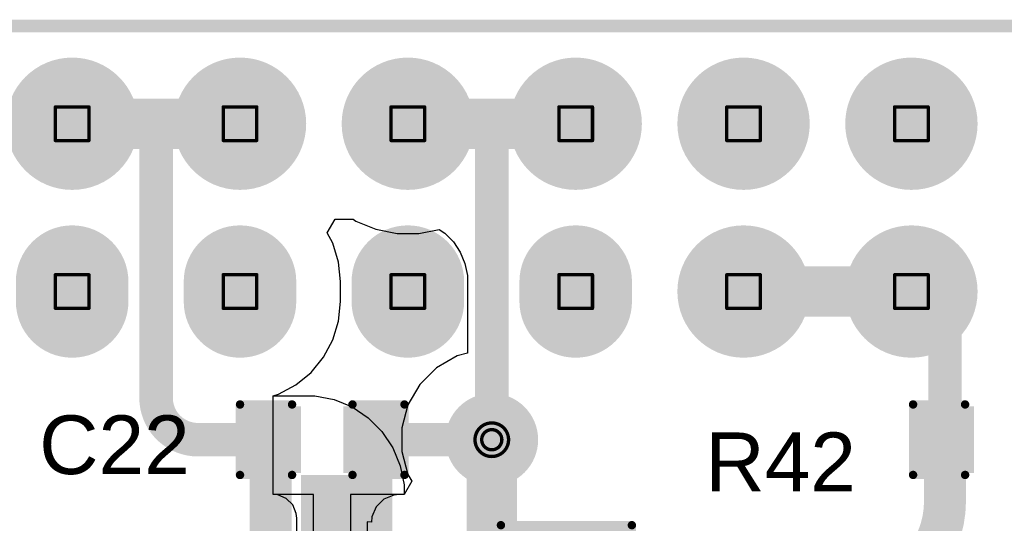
# Model space of a CAD drawing. Header units: inches. Extents: x 0 to 11.2, y -0.2 to 5.5.
# Tile 47 of 57: x 1.984 to 2.571, y 2.253 to 2.553. Entities that reach past the tile are written whole.
import ezdxf

# ---------------------------------------------------------------- set-up
doc = ezdxf.new("R2010")
doc.units = ezdxf.units.IN
doc.header["$MEASUREMENT"] = 0
for name, color, linetype in [('Board Outline', 216, 'Continuous'), ('Bottom Layer', 5, 'Continuous'), ('Bottom Solder', 6, 'Continuous'), ('Drill Drawing', 1, 'Continuous'), ('Multi-Layer', 9, 'Continuous'), ('Pad Holes', 156, 'Continuous'), ('Top Layer', 1, 'Continuous'), ('Top Overlay', 2, 'Continuous'), ('Top Paste', 8, 'Continuous'), ('Top Solder', 216, 'Continuous'), ('Via Holes', 16, 'Continuous')]:
    doc.layers.add(name, color=color, linetype=linetype)
doc.styles.add('Arial', font='txt', dxfattribs={"height": 0.2})

# ---------------------------------------------------------------- blocks, each defined once
blk = doc.blocks.new('SFH11_PBPC_D12_RA_BK_7')
at = {"layer": 'Bottom Layer'}
h = blk.add_hatch(color=5, dxfattribs=at)
edge = h.paths.add_edge_path()
edge.add_arc((-0.35, 0.05), 0.03543, 0, 360)
h = blk.add_hatch(color=5, dxfattribs=at)
edge = h.paths.add_edge_path()
edge.add_arc((-0.25, 0.05), 0.03543, 0, 360)
h = blk.add_hatch(color=5, dxfattribs=at)
edge = h.paths.add_edge_path()
edge.add_arc((-0.15, 0.04409), 0.02953, 180, 360)
edge.add_line((-0.12047, 0.04409), (-0.12047, 0.05591))
edge.add_arc((-0.15, 0.05591), 0.02953, 0, 180)
edge.add_line((-0.17953, 0.05591), (-0.17953, 0.04409))
h = blk.add_hatch(color=5, dxfattribs=at)
edge = h.paths.add_edge_path()
edge.add_arc((-0.05, 0.04409), 0.02953, 180, 360)
edge.add_line((-0.02047, 0.04409), (-0.02047, 0.05591))
edge.add_arc((-0.05, 0.05591), 0.02953, 0, 180)
edge.add_line((-0.07953, 0.05591), (-0.07953, 0.04409))
h = blk.add_hatch(color=5, dxfattribs=at)
edge = h.paths.add_edge_path()
edge.add_arc((0.05, 0.04409), 0.02953, 180, 360)
edge.add_line((0.07953, 0.04409), (0.07953, 0.05591))
edge.add_arc((0.05, 0.05591), 0.02953, 0, 180)
edge.add_line((0.02047, 0.05591), (0.02047, 0.04409))
h = blk.add_hatch(color=5, dxfattribs=at)
edge = h.paths.add_edge_path()
edge.add_arc((0.15, 0.04409), 0.02953, 180, 360)
edge.add_line((0.17953, 0.04409), (0.17953, 0.05591))
edge.add_arc((0.15, 0.05591), 0.02953, 0, 180)
edge.add_line((0.12047, 0.05591), (0.12047, 0.04409))
h = blk.add_hatch(color=5, dxfattribs=at)
edge = h.paths.add_edge_path()
edge.add_arc((-0.35, -0.05), 0.03543, 0, 360)
h = blk.add_hatch(color=5, dxfattribs=at)
edge = h.paths.add_edge_path()
edge.add_arc((-0.25, -0.05), 0.03543, 0, 360)
h = blk.add_hatch(color=5, dxfattribs=at)
edge = h.paths.add_edge_path()
edge.add_arc((-0.15, -0.05), 0.03543, 0, 360)
h = blk.add_hatch(color=5, dxfattribs=at)
edge = h.paths.add_edge_path()
edge.add_arc((-0.05, -0.05), 0.03543, 0, 360)
h = blk.add_hatch(color=5, dxfattribs=at)
edge = h.paths.add_edge_path()
edge.add_arc((0.05, -0.05), 0.03543, 0, 360)
h = blk.add_hatch(color=5, dxfattribs=at)
edge = h.paths.add_edge_path()
edge.add_arc((0.15, -0.05), 0.03543, 0, 360)
at = {"layer": 'Bottom Solder'}
h = blk.add_hatch(color=6, dxfattribs=at)
edge = h.paths.add_edge_path()
edge.add_arc((-0.35, 0.05), 0.03943, 0, 360)
h = blk.add_hatch(color=6, dxfattribs=at)
edge = h.paths.add_edge_path()
edge.add_arc((-0.25, 0.05), 0.03943, 0, 360)
h = blk.add_hatch(color=6, dxfattribs=at)
edge = h.paths.add_edge_path()
edge.add_arc((-0.15, 0.04409), 0.03353, 180, 360)
edge.add_line((-0.11647, 0.04409), (-0.11647, 0.05591))
edge.add_arc((-0.15, 0.05591), 0.03353, 0, 180)
edge.add_line((-0.18353, 0.05591), (-0.18353, 0.04409))
h = blk.add_hatch(color=6, dxfattribs=at)
edge = h.paths.add_edge_path()
edge.add_arc((-0.05, 0.04409), 0.03353, 180, 360)
edge.add_line((-0.01647, 0.04409), (-0.01647, 0.05591))
edge.add_arc((-0.05, 0.05591), 0.03353, 0, 180)
edge.add_line((-0.08353, 0.05591), (-0.08353, 0.04409))
h = blk.add_hatch(color=6, dxfattribs=at)
edge = h.paths.add_edge_path()
edge.add_arc((0.05, 0.04409), 0.03353, 180, 360)
edge.add_line((0.08353, 0.04409), (0.08353, 0.05591))
edge.add_arc((0.05, 0.05591), 0.03353, 0, 180)
edge.add_line((0.01647, 0.05591), (0.01647, 0.04409))
h = blk.add_hatch(color=6, dxfattribs=at)
edge = h.paths.add_edge_path()
edge.add_arc((0.15, 0.04409), 0.03353, 180, 360)
edge.add_line((0.18353, 0.04409), (0.18353, 0.05591))
edge.add_arc((0.15, 0.05591), 0.03353, 0, 180)
edge.add_line((0.11647, 0.05591), (0.11647, 0.04409))
h = blk.add_hatch(color=6, dxfattribs=at)
edge = h.paths.add_edge_path()
edge.add_arc((-0.35, -0.05), 0.03943, 0, 360)
h = blk.add_hatch(color=6, dxfattribs=at)
edge = h.paths.add_edge_path()
edge.add_arc((-0.25, -0.05), 0.03943, 0, 360)
h = blk.add_hatch(color=6, dxfattribs=at)
edge = h.paths.add_edge_path()
edge.add_arc((-0.15, -0.05), 0.03943, 0, 360)
h = blk.add_hatch(color=6, dxfattribs=at)
edge = h.paths.add_edge_path()
edge.add_arc((-0.05, -0.05), 0.03943, 0, 360)
h = blk.add_hatch(color=6, dxfattribs=at)
edge = h.paths.add_edge_path()
edge.add_arc((0.05, -0.05), 0.03943, 0, 360)
h = blk.add_hatch(color=6, dxfattribs=at)
edge = h.paths.add_edge_path()
edge.add_arc((0.15, -0.05), 0.03943, 0, 360)
at = {"layer": 'Multi-Layer'}
h = blk.add_hatch(color=9, dxfattribs=at)
edge = h.paths.add_edge_path()
edge.add_arc((-0.35, 0.05), 0.03543, 0, 360)
h = blk.add_hatch(color=9, dxfattribs=at)
edge = h.paths.add_edge_path()
edge.add_arc((-0.25, 0.05), 0.03543, 0, 360)
h = blk.add_hatch(color=9, dxfattribs=at)
edge = h.paths.add_edge_path()
edge.add_arc((-0.15, 0.04409), 0.02953, 180, 360)
edge.add_line((-0.12047, 0.04409), (-0.12047, 0.05591))
edge.add_arc((-0.15, 0.05591), 0.02953, 0, 180)
edge.add_line((-0.17953, 0.05591), (-0.17953, 0.04409))
h = blk.add_hatch(color=9, dxfattribs=at)
edge = h.paths.add_edge_path()
edge.add_arc((-0.05, 0.04409), 0.02953, 180, 360)
edge.add_line((-0.02047, 0.04409), (-0.02047, 0.05591))
edge.add_arc((-0.05, 0.05591), 0.02953, 0, 180)
edge.add_line((-0.07953, 0.05591), (-0.07953, 0.04409))
h = blk.add_hatch(color=9, dxfattribs=at)
edge = h.paths.add_edge_path()
edge.add_arc((0.05, 0.04409), 0.02953, 180, 360)
edge.add_line((0.07953, 0.04409), (0.07953, 0.05591))
edge.add_arc((0.05, 0.05591), 0.02953, 0, 180)
edge.add_line((0.02047, 0.05591), (0.02047, 0.04409))
h = blk.add_hatch(color=9, dxfattribs=at)
edge = h.paths.add_edge_path()
edge.add_arc((0.15, 0.04409), 0.02953, 180, 360)
edge.add_line((0.17953, 0.04409), (0.17953, 0.05591))
edge.add_arc((0.15, 0.05591), 0.02953, 0, 180)
edge.add_line((0.12047, 0.05591), (0.12047, 0.04409))
h = blk.add_hatch(color=9, dxfattribs=at)
edge = h.paths.add_edge_path()
edge.add_arc((-0.35, -0.05), 0.03543, 0, 360)
h = blk.add_hatch(color=9, dxfattribs=at)
edge = h.paths.add_edge_path()
edge.add_arc((-0.25, -0.05), 0.03543, 0, 360)
h = blk.add_hatch(color=9, dxfattribs=at)
edge = h.paths.add_edge_path()
edge.add_arc((-0.15, -0.05), 0.03543, 0, 360)
h = blk.add_hatch(color=9, dxfattribs=at)
edge = h.paths.add_edge_path()
edge.add_arc((-0.05, -0.05), 0.03543, 0, 360)
h = blk.add_hatch(color=9, dxfattribs=at)
edge = h.paths.add_edge_path()
edge.add_arc((0.05, -0.05), 0.03543, 0, 360)
h = blk.add_hatch(color=9, dxfattribs=at)
edge = h.paths.add_edge_path()
edge.add_arc((0.15, -0.05), 0.03543, 0, 360)
at = {"layer": 'Pad Holes'}
h = blk.add_hatch(color=7, dxfattribs=at)
edge = h.paths.add_edge_path()
edge.add_arc((-0.35, 0.05), 0.02008, 0, 360)
h = blk.add_hatch(color=7, dxfattribs=at)
edge = h.paths.add_edge_path()
edge.add_arc((-0.25, 0.05), 0.02008, 0, 360)
h = blk.add_hatch(color=7, dxfattribs=at)
edge = h.paths.add_edge_path()
edge.add_arc((-0.15, 0.05), 0.02008, 0, 360)
h = blk.add_hatch(color=7, dxfattribs=at)
edge = h.paths.add_edge_path()
edge.add_arc((-0.05, 0.05), 0.02008, 0, 360)
h = blk.add_hatch(color=7, dxfattribs=at)
edge = h.paths.add_edge_path()
edge.add_arc((0.05, 0.05), 0.02008, 0, 360)
h = blk.add_hatch(color=7, dxfattribs=at)
edge = h.paths.add_edge_path()
edge.add_arc((0.15, 0.05), 0.02008, 0, 360)
h = blk.add_hatch(color=7, dxfattribs=at)
edge = h.paths.add_edge_path()
edge.add_arc((-0.35, -0.05), 0.02008, 0, 360)
h = blk.add_hatch(color=7, dxfattribs=at)
edge = h.paths.add_edge_path()
edge.add_arc((-0.25, -0.05), 0.02008, 0, 360)
h = blk.add_hatch(color=7, dxfattribs=at)
edge = h.paths.add_edge_path()
edge.add_arc((-0.15, -0.05), 0.02008, 0, 360)
h = blk.add_hatch(color=7, dxfattribs=at)
edge = h.paths.add_edge_path()
edge.add_arc((-0.05, -0.05), 0.02008, 0, 360)
h = blk.add_hatch(color=7, dxfattribs=at)
edge = h.paths.add_edge_path()
edge.add_arc((0.05, -0.05), 0.02008, 0, 360)
h = blk.add_hatch(color=7, dxfattribs=at)
edge = h.paths.add_edge_path()
edge.add_arc((0.15, -0.05), 0.02008, 0, 360)
at = {"layer": 'Top Layer'}
h = blk.add_hatch(color=1, dxfattribs=at)
edge = h.paths.add_edge_path()
edge.add_arc((-0.35, 0.05), 0.03543, 0, 360)
h = blk.add_hatch(color=1, dxfattribs=at)
edge = h.paths.add_edge_path()
edge.add_arc((-0.25, 0.05), 0.03543, 0, 360)
h = blk.add_hatch(color=1, dxfattribs=at)
edge = h.paths.add_edge_path()
edge.add_arc((-0.15, 0.04409), 0.02953, 180, 360)
edge.add_line((-0.12047, 0.04409), (-0.12047, 0.05591))
edge.add_arc((-0.15, 0.05591), 0.02953, 0, 180)
edge.add_line((-0.17953, 0.05591), (-0.17953, 0.04409))
h = blk.add_hatch(color=1, dxfattribs=at)
edge = h.paths.add_edge_path()
edge.add_arc((-0.05, 0.04409), 0.02953, 180, 360)
edge.add_line((-0.02047, 0.04409), (-0.02047, 0.05591))
edge.add_arc((-0.05, 0.05591), 0.02953, 0, 180)
edge.add_line((-0.07953, 0.05591), (-0.07953, 0.04409))
h = blk.add_hatch(color=1, dxfattribs=at)
edge = h.paths.add_edge_path()
edge.add_arc((0.05, 0.04409), 0.02953, 180, 360)
edge.add_line((0.07953, 0.04409), (0.07953, 0.05591))
edge.add_arc((0.05, 0.05591), 0.02953, 0, 180)
edge.add_line((0.02047, 0.05591), (0.02047, 0.04409))
h = blk.add_hatch(color=1, dxfattribs=at)
edge = h.paths.add_edge_path()
edge.add_arc((0.15, 0.04409), 0.02953, 180, 360)
edge.add_line((0.17953, 0.04409), (0.17953, 0.05591))
edge.add_arc((0.15, 0.05591), 0.02953, 0, 180)
edge.add_line((0.12047, 0.05591), (0.12047, 0.04409))
h = blk.add_hatch(color=1, dxfattribs=at)
edge = h.paths.add_edge_path()
edge.add_arc((-0.35, -0.05), 0.03543, 0, 360)
h = blk.add_hatch(color=1, dxfattribs=at)
edge = h.paths.add_edge_path()
edge.add_arc((-0.25, -0.05), 0.03543, 0, 360)
h = blk.add_hatch(color=1, dxfattribs=at)
edge = h.paths.add_edge_path()
edge.add_arc((-0.15, -0.05), 0.03543, 0, 360)
h = blk.add_hatch(color=1, dxfattribs=at)
edge = h.paths.add_edge_path()
edge.add_arc((-0.05, -0.05), 0.03543, 0, 360)
h = blk.add_hatch(color=1, dxfattribs=at)
edge = h.paths.add_edge_path()
edge.add_arc((0.05, -0.05), 0.03543, 0, 360)
h = blk.add_hatch(color=1, dxfattribs=at)
edge = h.paths.add_edge_path()
edge.add_arc((0.15, -0.05), 0.03543, 0, 360)
at = {"layer": 'Top Solder'}
h = blk.add_hatch(color=216, dxfattribs=at)
edge = h.paths.add_edge_path()
edge.add_arc((-0.35, 0.05), 0.03943, 0, 360)
h = blk.add_hatch(color=216, dxfattribs=at)
edge = h.paths.add_edge_path()
edge.add_arc((-0.25, 0.05), 0.03943, 0, 360)
h = blk.add_hatch(color=216, dxfattribs=at)
edge = h.paths.add_edge_path()
edge.add_arc((-0.15, 0.04409), 0.03353, 180, 360)
edge.add_line((-0.11647, 0.04409), (-0.11647, 0.05591))
edge.add_arc((-0.15, 0.05591), 0.03353, 0, 180)
edge.add_line((-0.18353, 0.05591), (-0.18353, 0.04409))
h = blk.add_hatch(color=216, dxfattribs=at)
edge = h.paths.add_edge_path()
edge.add_arc((-0.05, 0.04409), 0.03353, 180, 360)
edge.add_line((-0.01647, 0.04409), (-0.01647, 0.05591))
edge.add_arc((-0.05, 0.05591), 0.03353, 0, 180)
edge.add_line((-0.08353, 0.05591), (-0.08353, 0.04409))
h = blk.add_hatch(color=216, dxfattribs=at)
edge = h.paths.add_edge_path()
edge.add_arc((0.05, 0.04409), 0.03353, 180, 360)
edge.add_line((0.08353, 0.04409), (0.08353, 0.05591))
edge.add_arc((0.05, 0.05591), 0.03353, 0, 180)
edge.add_line((0.01647, 0.05591), (0.01647, 0.04409))
h = blk.add_hatch(color=216, dxfattribs=at)
edge = h.paths.add_edge_path()
edge.add_arc((0.15, 0.04409), 0.03353, 180, 360)
edge.add_line((0.18353, 0.04409), (0.18353, 0.05591))
edge.add_arc((0.15, 0.05591), 0.03353, 0, 180)
edge.add_line((0.11647, 0.05591), (0.11647, 0.04409))
h = blk.add_hatch(color=216, dxfattribs=at)
edge = h.paths.add_edge_path()
edge.add_arc((-0.35, -0.05), 0.03943, 0, 360)
h = blk.add_hatch(color=216, dxfattribs=at)
edge = h.paths.add_edge_path()
edge.add_arc((-0.25, -0.05), 0.03943, 0, 360)
h = blk.add_hatch(color=216, dxfattribs=at)
edge = h.paths.add_edge_path()
edge.add_arc((-0.15, -0.05), 0.03943, 0, 360)
h = blk.add_hatch(color=216, dxfattribs=at)
edge = h.paths.add_edge_path()
edge.add_arc((-0.05, -0.05), 0.03943, 0, 360)
h = blk.add_hatch(color=216, dxfattribs=at)
edge = h.paths.add_edge_path()
edge.add_arc((0.05, -0.05), 0.03943, 0, 360)
h = blk.add_hatch(color=216, dxfattribs=at)
edge = h.paths.add_edge_path()
edge.add_arc((0.15, -0.05), 0.03943, 0, 360)
blk = doc.blocks.new('C___1206_58')
at = {"layer": 'Top Layer'}
for points in [[(-0.08, 0.035), (-0.02, 0.035), (-0.02, -0.035), (-0.08, -0.035)], [(0.02, 0.035), (0.08, 0.035), (0.08, -0.035), (0.02, -0.035)]]:
    blk.add_hatch(color=1, dxfattribs=at).paths.add_polyline_path(points)
at = {"layer": 'Top Paste'}
for points in [[(-0.08, 0.035), (-0.02, 0.035), (-0.02, -0.035), (-0.08, -0.035)], [(0.02, 0.035), (0.08, 0.035), (0.08, -0.035), (0.02, -0.035)]]:
    blk.add_hatch(color=8, dxfattribs=at).paths.add_polyline_path(points)
at = {"layer": 'Top Solder'}
for points in [[(-0.084, 0.039), (-0.016, 0.039), (-0.016, -0.039), (-0.084, -0.039)], [(0.016, 0.039), (0.084, 0.039), (0.084, -0.039), (0.016, -0.039)]]:
    blk.add_hatch(color=216, dxfattribs=at).paths.add_polyline_path(points)
at = {"layer": 'Top Overlay', "const_width": 0.005}
for points in [[(-0.084, 0.039), (-0.084, -0.039)], [(-0.084, 0.039), (-0.024, 0.039)], [(0.024, 0.039), (0.084, 0.039)], [(0.084, 0.039), (0.084, -0.039)], [(-0.084, -0.039), (-0.024, -0.039)], [(0.024, -0.039), (0.084, -0.039)]]:
    blk.add_lwpolyline(points, dxfattribs=at)
at = {"layer": 'Top Overlay', "const_width": 0.0025}
for points in [[(-0.08525, 0.039, 1), (-0.08275, 0.039, 1)], [(-0.08525, 0.039, 1), (-0.08275, 0.039, 1)], [(-0.02525, 0.039, 1), (-0.02275, 0.039, 1)], [(0.02275, 0.039, 1), (0.02525, 0.039, 1)], [(0.08275, 0.039, 1), (0.08525, 0.039, 1)], [(0.08275, 0.039, 1), (0.08525, 0.039, 1)], [(-0.08525, -0.039, 1), (-0.08275, -0.039, 1)], [(-0.08525, -0.039, 1), (-0.08275, -0.039, 1)], [(-0.02525, -0.039, 1), (-0.02275, -0.039, 1)], [(0.02275, -0.039, 1), (0.02525, -0.039, 1)], [(0.08275, -0.039, 1), (0.08525, -0.039, 1)], [(0.08275, -0.039, 1), (0.08525, -0.039, 1)]]:
    blk.add_lwpolyline(points, format="xyb", close=True, dxfattribs=at)
blk = doc.blocks.new('C___0603_60')
at = {"layer": 'Top Layer'}
for points in [[(-0.015, 0.0175), (-0.015, -0.0175), (-0.045, -0.0175), (-0.045, 0.0175)], [(0.045, 0.0175), (0.045, -0.0175), (0.015, -0.0175), (0.015, 0.0175)]]:
    blk.add_hatch(color=1, dxfattribs=at).paths.add_polyline_path(points)
at = {"layer": 'Top Paste'}
for points in [[(-0.015, 0.0175), (-0.015, -0.0175), (-0.045, -0.0175), (-0.045, 0.0175)], [(0.045, 0.0175), (0.045, -0.0175), (0.015, -0.0175), (0.015, 0.0175)]]:
    blk.add_hatch(color=8, dxfattribs=at).paths.add_polyline_path(points)
at = {"layer": 'Top Solder'}
for points in [[(-0.01264, 0.01986), (-0.01264, -0.01986), (-0.04736, -0.01986), (-0.04736, 0.01986)], [(0.04736, 0.01986), (0.04736, -0.01986), (0.01264, -0.01986), (0.01264, 0.01986)]]:
    blk.add_hatch(color=216, dxfattribs=at).paths.add_polyline_path(points)
at = {"layer": 'Top Overlay', "const_width": 0.005}
for points in [[(-0.049, 0.021), (-0.049, -0.021)], [(-0.018, 0.021), (-0.049, 0.021)], [(0.049, 0.021), (0.018, 0.021)], [(0.049, 0.021), (0.049, -0.021)], [(-0.018, -0.021), (-0.049, -0.021)], [(0.049, -0.021), (0.018, -0.021)]]:
    blk.add_lwpolyline(points, dxfattribs=at)
at = {"layer": 'Top Overlay', "const_width": 0.0025}
for points in [[(-0.05025, 0.021, 1), (-0.04775, 0.021, 1)], [(-0.05025, 0.021, 1), (-0.04775, 0.021, 1)], [(-0.01925, 0.021, 1), (-0.01675, 0.021, 1)], [(0.01675, 0.021, 1), (0.01925, 0.021, 1)], [(0.04775, 0.021, 1), (0.05025, 0.021, 1)], [(0.04775, 0.021, 1), (0.05025, 0.021, 1)], [(-0.05025, -0.021, 1), (-0.04775, -0.021, 1)], [(-0.05025, -0.021, 1), (-0.04775, -0.021, 1)], [(-0.01925, -0.021, 1), (-0.01675, -0.021, 1)], [(0.01675, -0.021, 1), (0.01925, -0.021, 1)], [(0.04775, -0.021, 1), (0.05025, -0.021, 1)], [(0.04775, -0.021, 1), (0.05025, -0.021, 1)]]:
    blk.add_lwpolyline(points, format="xyb", close=True, dxfattribs=at)
blk = doc.blocks.new('C___0603_63')
at = {"layer": 'Top Layer'}
for points in [[(-0.015, 0.0175), (-0.015, -0.0175), (-0.045, -0.0175), (-0.045, 0.0175)], [(0.045, 0.0175), (0.045, -0.0175), (0.015, -0.0175), (0.015, 0.0175)]]:
    blk.add_hatch(color=1, dxfattribs=at).paths.add_polyline_path(points)
at = {"layer": 'Top Paste'}
for points in [[(-0.015, 0.0175), (-0.015, -0.0175), (-0.045, -0.0175), (-0.045, 0.0175)], [(0.045, 0.0175), (0.045, -0.0175), (0.015, -0.0175), (0.015, 0.0175)]]:
    blk.add_hatch(color=8, dxfattribs=at).paths.add_polyline_path(points)
at = {"layer": 'Top Solder'}
for points in [[(-0.01264, 0.01986), (-0.01264, -0.01986), (-0.04736, -0.01986), (-0.04736, 0.01986)], [(0.04736, 0.01986), (0.04736, -0.01986), (0.01264, -0.01986), (0.01264, 0.01986)]]:
    blk.add_hatch(color=216, dxfattribs=at).paths.add_polyline_path(points)
at = {"layer": 'Top Overlay', "const_width": 0.005}
for points in [[(-0.049, 0.021), (-0.049, -0.021)], [(-0.018, 0.021), (-0.049, 0.021)], [(0.049, 0.021), (0.018, 0.021)], [(0.049, 0.021), (0.049, -0.021)], [(-0.018, -0.021), (-0.049, -0.021)], [(0.049, -0.021), (0.018, -0.021)]]:
    blk.add_lwpolyline(points, dxfattribs=at)
at = {"layer": 'Top Overlay', "const_width": 0.0025}
for points in [[(-0.05025, 0.021, 1), (-0.04775, 0.021, 1)], [(-0.05025, 0.021, 1), (-0.04775, 0.021, 1)], [(-0.01925, 0.021, 1), (-0.01675, 0.021, 1)], [(0.01675, 0.021, 1), (0.01925, 0.021, 1)], [(0.04775, 0.021, 1), (0.05025, 0.021, 1)], [(0.04775, 0.021, 1), (0.05025, 0.021, 1)], [(-0.05025, -0.021, 1), (-0.04775, -0.021, 1)], [(-0.05025, -0.021, 1), (-0.04775, -0.021, 1)], [(-0.01925, -0.021, 1), (-0.01675, -0.021, 1)], [(0.01675, -0.021, 1), (0.01925, -0.021, 1)], [(0.04775, -0.021, 1), (0.05025, -0.021, 1)], [(0.04775, -0.021, 1), (0.05025, -0.021, 1)]]:
    blk.add_lwpolyline(points, format="xyb", close=True, dxfattribs=at)

msp = doc.modelspace()

# ---------------------------------------------------------------- hatches: boundary and pattern name
at = {"layer": 'Bottom Layer'}
h = msp.add_hatch(color=5, dxfattribs=at)
edge = h.paths.add_edge_path()
edge.add_arc((2.26535, 2.30264), 0.02362, 0, 360)
msp.add_hatch(color=5, dxfattribs=at).paths.add_polyline_path([(2.15168, 2.13097), (2.19365, 2.13097), (2.19365, 2.28164), (2.15168, 2.28164)])
at = {"layer": 'Bottom Solder'}
h = msp.add_hatch(color=6, dxfattribs=at)
edge = h.paths.add_edge_path()
edge.add_arc((2.26535, 2.30264), 0.02762, 0, 360)
at = {"layer": 'Top Layer'}
h = msp.add_hatch(color=1, dxfattribs=at)
edge = h.paths.add_edge_path()
edge.add_arc((2.26535, 2.30264), 0.02362, 0, 360)
at = {"layer": 'Top Solder'}
h = msp.add_hatch(color=216, dxfattribs=at)
edge = h.paths.add_edge_path()
edge.add_arc((2.26535, 2.30264), 0.02762, 0, 360)
at = {"layer": 'Via Holes'}
h = msp.add_hatch(color=7, dxfattribs=at)
edge = h.paths.add_edge_path()
edge.add_arc((2.26535, 2.30264), 0.01181, 0, 360)

# ---------------------------------------------------------------- linework, layer by layer
at = {"layer": 'Board Outline', "const_width": 0.0075}
msp.add_lwpolyline([(0.00984, 2.54921), (4.32087, 2.54921)], dxfattribs=at)
at = {"layer": 'Bottom Layer'}
for p, q in [((2.16727, 2.426), (2.17197, 2.434)), ((2.17197, 2.434), (2.1828, 2.434)), ((2.1828, 2.434), (2.18436, 2.43296)), ((2.18436, 2.43296), (2.19627, 2.42803)), ((2.17062, 2.41974), (2.16727, 2.426)), ((2.19627, 2.42803), (2.20891, 2.42551)), ((2.20891, 2.42551), (2.2218, 2.42551)), ((2.2218, 2.42551), (2.23398, 2.42794)), ((2.23398, 2.42794), (2.23732, 2.42571)), ((2.23732, 2.42571), (2.24249, 2.42053)), ((2.17402, 2.40852), (2.17062, 2.41974)), ((2.24249, 2.42053), (2.24656, 2.41445)), ((2.24656, 2.41445), (2.24936, 2.40769)), ((2.17517, 2.39685), (2.17402, 2.40852)), ((2.24936, 2.40769), (2.25079, 2.40051)), ((2.25079, 2.40051), (2.25079, 2.39685)), ((2.17517, 2.38504), (2.17517, 2.39685)), ((2.25079, 2.39685), (2.25079, 2.39685)), ((2.25079, 2.39685), (2.25079, 2.35425)), ((2.17402, 2.37337), (2.17517, 2.38504)), ((2.17062, 2.36215), (2.17402, 2.37337)), ((2.16509, 2.35181), (2.17062, 2.36215)), ((2.24466, 2.35261), (2.23243, 2.34555)), ((2.25079, 2.35425), (2.24466, 2.35261)), ((2.15765, 2.34274), (2.16509, 2.35181)), ((2.14859, 2.33531), (2.15765, 2.34274)), ((2.23243, 2.34555), (2.22245, 2.33556)), ((2.13824, 2.32978), (2.14859, 2.33531)), ((2.22245, 2.33556), (2.21539, 2.32334)), ((2.13516, 2.32884), (2.13824, 2.32978)), ((2.13516, 2.26999), (2.13516, 2.32884)), ((2.13516, 2.32884), (2.15421, 2.32884)), ((2.13516, 2.26999), (2.13516, 2.32884)), ((2.15421, 2.32884), (2.16001, 2.32884)), ((2.16001, 2.32884), (2.17138, 2.32658)), ((2.17138, 2.32658), (2.18209, 2.32214)), ((2.21539, 2.32334), (2.21173, 2.3097)), ((2.18209, 2.32214), (2.19173, 2.3157)), ((2.19173, 2.3157), (2.19992, 2.30751)), ((2.19992, 2.30751), (2.20636, 2.29787)), ((2.21173, 2.3097), (2.21173, 2.29558)), ((2.20636, 2.29787), (2.2108, 2.28716)), ((2.21173, 2.29558), (2.21539, 2.28194)), ((2.2108, 2.28716), (2.21306, 2.27579)), ((2.21539, 2.28194), (2.21767, 2.27799)), ((2.21767, 2.27799), (2.21306, 2.26999)), ((2.21306, 2.27579), (2.21306, 2.26999)), ((2.13789, 2.26972), (2.13516, 2.26999)), ((2.13516, 2.26999), (2.13516, 2.26999)), ((2.15909, 2.26999), (2.13516, 2.26999)), ((2.14295, 2.26762), (2.13789, 2.26972)), ((2.14682, 2.26375), (2.14295, 2.26762)), ((2.15909, 2.147), (2.15909, 2.26999)), ((2.21306, 2.26999), (2.18123, 2.26999)), ((2.18123, 2.26999), (2.18123, 2.147)), ((2.201, 2.26721), (2.19644, 2.26265)), ((2.20696, 2.26967), (2.201, 2.26721)), ((2.21018, 2.26999), (2.20696, 2.26967)), ((2.21306, 2.26999), (2.21018, 2.26999)), ((2.21306, 2.26999), (2.21306, 2.26999)), ((2.14891, 2.2587), (2.14682, 2.26375)), ((2.14918, 2.25596), (2.14891, 2.2587)), ((2.19644, 2.26265), (2.19397, 2.25669)), ((2.14918, 2.16352), (2.14918, 2.25596)), ((2.19365, 2.25346), (2.19115, 2.25376)), ((2.19115, 2.25376), (2.19115, 2.16458)), ((2.19397, 2.25669), (2.19365, 2.25346)), ((2.19365, 2.25346), (2.19365, 2.25346))]:
    msp.add_line(p, q, dxfattribs=at)
at = {"layer": 'Bottom Layer', "const_width": 0.03}
for points in [[(2.01535, 2.49095), (2.11535, 2.49095)], [(2.21535, 2.49095), (2.31535, 2.49095)], [(2.41535, 2.39095), (2.51535, 2.39095)], [(2.26535, 2.23249), (2.26535, 2.30264)]]:
    msp.add_lwpolyline(points, dxfattribs=at)
at = {"layer": 'Bottom Layer', "const_width": 0.015}
for points in [[(2.00785, 2.49095, 1), (2.02285, 2.49095, 1)], [(2.10785, 2.49095, 1), (2.12285, 2.49095, 1)], [(2.20785, 2.49095, 1), (2.22285, 2.49095, 1)], [(2.30785, 2.49095, 1), (2.32285, 2.49095, 1)], [(2.40785, 2.39095, 1), (2.42285, 2.39095, 1)], [(2.50785, 2.39095, 1), (2.52285, 2.39095, 1)], [(2.25785, 2.30264, 1), (2.27285, 2.30264, 1)]]:
    msp.add_lwpolyline(points, format="xyb", close=True, dxfattribs=at)
at = {"layer": 'Drill Drawing', "const_width": 0.002}
for points in [[(2.00535, 2.50095), (2.02535, 2.50095)], [(2.00535, 2.48095), (2.00535, 2.50095)], [(2.02535, 2.48095), (2.02535, 2.50095)], [(2.10535, 2.50095), (2.12535, 2.50095)], [(2.10535, 2.48095), (2.10535, 2.50095)], [(2.12535, 2.48095), (2.12535, 2.50095)], [(2.20535, 2.50095), (2.22535, 2.50095)], [(2.20535, 2.48095), (2.20535, 2.50095)], [(2.22535, 2.48095), (2.22535, 2.50095)], [(2.30535, 2.50095), (2.32535, 2.50095)], [(2.30535, 2.48095), (2.30535, 2.50095)], [(2.32535, 2.48095), (2.32535, 2.50095)], [(2.40535, 2.50095), (2.42535, 2.50095)], [(2.40535, 2.48095), (2.40535, 2.50095)], [(2.42535, 2.48095), (2.42535, 2.50095)], [(2.50535, 2.50095), (2.52535, 2.50095)], [(2.50535, 2.48095), (2.50535, 2.50095)], [(2.52535, 2.48095), (2.52535, 2.50095)], [(2.00535, 2.48095), (2.02535, 2.48095)], [(2.10535, 2.48095), (2.12535, 2.48095)], [(2.20535, 2.48095), (2.22535, 2.48095)], [(2.30535, 2.48095), (2.32535, 2.48095)], [(2.40535, 2.48095), (2.42535, 2.48095)], [(2.50535, 2.48095), (2.52535, 2.48095)], [(2.00535, 2.40095), (2.02535, 2.40095)], [(2.00535, 2.38095), (2.00535, 2.40095)], [(2.02535, 2.38095), (2.02535, 2.40095)], [(2.10535, 2.40095), (2.12535, 2.40095)], [(2.10535, 2.38095), (2.10535, 2.40095)], [(2.12535, 2.38095), (2.12535, 2.40095)], [(2.20535, 2.40095), (2.22535, 2.40095)], [(2.20535, 2.38095), (2.20535, 2.40095)], [(2.22535, 2.38095), (2.22535, 2.40095)], [(2.30535, 2.40095), (2.32535, 2.40095)], [(2.30535, 2.38095), (2.30535, 2.40095)], [(2.32535, 2.38095), (2.32535, 2.40095)], [(2.40535, 2.40095), (2.42535, 2.40095)], [(2.40535, 2.38095), (2.40535, 2.40095)], [(2.42535, 2.38095), (2.42535, 2.40095)], [(2.50535, 2.40095), (2.52535, 2.40095)], [(2.50535, 2.38095), (2.50535, 2.40095)], [(2.52535, 2.38095), (2.52535, 2.40095)], [(2.00535, 2.38095), (2.02535, 2.38095)], [(2.10535, 2.38095), (2.12535, 2.38095)], [(2.20535, 2.38095), (2.22535, 2.38095)], [(2.30535, 2.38095), (2.32535, 2.38095)], [(2.40535, 2.38095), (2.42535, 2.38095)], [(2.50535, 2.38095), (2.52535, 2.38095)]]:
    msp.add_lwpolyline(points, dxfattribs=at)
at = {"layer": 'Drill Drawing'}
for points, const_width in [([(2.00485, 2.50095, 1), (2.00585, 2.50095, 1)], 0.001), ([(2.00485, 2.50095, 1), (2.00585, 2.50095, 1)], 0.001), ([(2.02485, 2.50095, 1), (2.02585, 2.50095, 1)], 0.001), ([(2.02485, 2.50095, 1), (2.02585, 2.50095, 1)], 0.001), ([(2.10485, 2.50095, 1), (2.10585, 2.50095, 1)], 0.001), ([(2.10485, 2.50095, 1), (2.10585, 2.50095, 1)], 0.001), ([(2.12485, 2.50095, 1), (2.12585, 2.50095, 1)], 0.001), ([(2.12485, 2.50095, 1), (2.12585, 2.50095, 1)], 0.001), ([(2.20485, 2.50095, 1), (2.20585, 2.50095, 1)], 0.001), ([(2.20485, 2.50095, 1), (2.20585, 2.50095, 1)], 0.001), ([(2.22485, 2.50095, 1), (2.22585, 2.50095, 1)], 0.001), ([(2.22485, 2.50095, 1), (2.22585, 2.50095, 1)], 0.001), ([(2.30485, 2.50095, 1), (2.30585, 2.50095, 1)], 0.001), ([(2.30485, 2.50095, 1), (2.30585, 2.50095, 1)], 0.001), ([(2.32485, 2.50095, 1), (2.32585, 2.50095, 1)], 0.001), ([(2.32485, 2.50095, 1), (2.32585, 2.50095, 1)], 0.001), ([(2.40485, 2.50095, 1), (2.40585, 2.50095, 1)], 0.001), ([(2.40485, 2.50095, 1), (2.40585, 2.50095, 1)], 0.001), ([(2.42485, 2.50095, 1), (2.42585, 2.50095, 1)], 0.001), ([(2.42485, 2.50095, 1), (2.42585, 2.50095, 1)], 0.001), ([(2.50485, 2.50095, 1), (2.50585, 2.50095, 1)], 0.001), ([(2.50485, 2.50095, 1), (2.50585, 2.50095, 1)], 0.001), ([(2.52485, 2.50095, 1), (2.52585, 2.50095, 1)], 0.001), ([(2.52485, 2.50095, 1), (2.52585, 2.50095, 1)], 0.001), ([(2.00485, 2.48095, 1), (2.00585, 2.48095, 1)], 0.001), ([(2.00485, 2.48095, 1), (2.00585, 2.48095, 1)], 0.001), ([(2.02485, 2.48095, 1), (2.02585, 2.48095, 1)], 0.001), ([(2.02485, 2.48095, 1), (2.02585, 2.48095, 1)], 0.001), ([(2.10485, 2.48095, 1), (2.10585, 2.48095, 1)], 0.001), ([(2.10485, 2.48095, 1), (2.10585, 2.48095, 1)], 0.001), ([(2.12485, 2.48095, 1), (2.12585, 2.48095, 1)], 0.001), ([(2.12485, 2.48095, 1), (2.12585, 2.48095, 1)], 0.001), ([(2.20485, 2.48095, 1), (2.20585, 2.48095, 1)], 0.001), ([(2.20485, 2.48095, 1), (2.20585, 2.48095, 1)], 0.001), ([(2.22485, 2.48095, 1), (2.22585, 2.48095, 1)], 0.001), ([(2.22485, 2.48095, 1), (2.22585, 2.48095, 1)], 0.001), ([(2.30485, 2.48095, 1), (2.30585, 2.48095, 1)], 0.001), ([(2.30485, 2.48095, 1), (2.30585, 2.48095, 1)], 0.001), ([(2.32485, 2.48095, 1), (2.32585, 2.48095, 1)], 0.001), ([(2.32485, 2.48095, 1), (2.32585, 2.48095, 1)], 0.001), ([(2.40485, 2.48095, 1), (2.40585, 2.48095, 1)], 0.001), ([(2.40485, 2.48095, 1), (2.40585, 2.48095, 1)], 0.001), ([(2.42485, 2.48095, 1), (2.42585, 2.48095, 1)], 0.001), ([(2.42485, 2.48095, 1), (2.42585, 2.48095, 1)], 0.001), ([(2.50485, 2.48095, 1), (2.50585, 2.48095, 1)], 0.001), ([(2.50485, 2.48095, 1), (2.50585, 2.48095, 1)], 0.001), ([(2.52485, 2.48095, 1), (2.52585, 2.48095, 1)], 0.001), ([(2.52485, 2.48095, 1), (2.52585, 2.48095, 1)], 0.001), ([(2.00485, 2.40095, 1), (2.00585, 2.40095, 1)], 0.001), ([(2.00485, 2.40095, 1), (2.00585, 2.40095, 1)], 0.001), ([(2.02485, 2.40095, 1), (2.02585, 2.40095, 1)], 0.001), ([(2.02485, 2.40095, 1), (2.02585, 2.40095, 1)], 0.001), ([(2.10485, 2.40095, 1), (2.10585, 2.40095, 1)], 0.001), ([(2.10485, 2.40095, 1), (2.10585, 2.40095, 1)], 0.001), ([(2.12485, 2.40095, 1), (2.12585, 2.40095, 1)], 0.001), ([(2.12485, 2.40095, 1), (2.12585, 2.40095, 1)], 0.001), ([(2.20485, 2.40095, 1), (2.20585, 2.40095, 1)], 0.001), ([(2.20485, 2.40095, 1), (2.20585, 2.40095, 1)], 0.001), ([(2.22485, 2.40095, 1), (2.22585, 2.40095, 1)], 0.001), ([(2.22485, 2.40095, 1), (2.22585, 2.40095, 1)], 0.001), ([(2.30485, 2.40095, 1), (2.30585, 2.40095, 1)], 0.001), ([(2.30485, 2.40095, 1), (2.30585, 2.40095, 1)], 0.001), ([(2.32485, 2.40095, 1), (2.32585, 2.40095, 1)], 0.001), ([(2.32485, 2.40095, 1), (2.32585, 2.40095, 1)], 0.001), ([(2.40485, 2.40095, 1), (2.40585, 2.40095, 1)], 0.001), ([(2.40485, 2.40095, 1), (2.40585, 2.40095, 1)], 0.001), ([(2.42485, 2.40095, 1), (2.42585, 2.40095, 1)], 0.001), ([(2.42485, 2.40095, 1), (2.42585, 2.40095, 1)], 0.001), ([(2.50485, 2.40095, 1), (2.50585, 2.40095, 1)], 0.001), ([(2.50485, 2.40095, 1), (2.50585, 2.40095, 1)], 0.001), ([(2.52485, 2.40095, 1), (2.52585, 2.40095, 1)], 0.001), ([(2.52485, 2.40095, 1), (2.52585, 2.40095, 1)], 0.001), ([(2.00485, 2.38095, 1), (2.00585, 2.38095, 1)], 0.001), ([(2.00485, 2.38095, 1), (2.00585, 2.38095, 1)], 0.001), ([(2.02485, 2.38095, 1), (2.02585, 2.38095, 1)], 0.001), ([(2.02485, 2.38095, 1), (2.02585, 2.38095, 1)], 0.001), ([(2.10485, 2.38095, 1), (2.10585, 2.38095, 1)], 0.001), ([(2.10485, 2.38095, 1), (2.10585, 2.38095, 1)], 0.001), ([(2.12485, 2.38095, 1), (2.12585, 2.38095, 1)], 0.001), ([(2.12485, 2.38095, 1), (2.12585, 2.38095, 1)], 0.001), ([(2.20485, 2.38095, 1), (2.20585, 2.38095, 1)], 0.001), ([(2.20485, 2.38095, 1), (2.20585, 2.38095, 1)], 0.001), ([(2.22485, 2.38095, 1), (2.22585, 2.38095, 1)], 0.001), ([(2.22485, 2.38095, 1), (2.22585, 2.38095, 1)], 0.001), ([(2.30485, 2.38095, 1), (2.30585, 2.38095, 1)], 0.001), ([(2.30485, 2.38095, 1), (2.30585, 2.38095, 1)], 0.001), ([(2.32485, 2.38095, 1), (2.32585, 2.38095, 1)], 0.001), ([(2.32485, 2.38095, 1), (2.32585, 2.38095, 1)], 0.001), ([(2.40485, 2.38095, 1), (2.40585, 2.38095, 1)], 0.001), ([(2.40485, 2.38095, 1), (2.40585, 2.38095, 1)], 0.001), ([(2.42485, 2.38095, 1), (2.42585, 2.38095, 1)], 0.001), ([(2.42485, 2.38095, 1), (2.42585, 2.38095, 1)], 0.001), ([(2.50485, 2.38095, 1), (2.50585, 2.38095, 1)], 0.001), ([(2.50485, 2.38095, 1), (2.50585, 2.38095, 1)], 0.001), ([(2.52485, 2.38095, 1), (2.52585, 2.38095, 1)], 0.001), ([(2.52485, 2.38095, 1), (2.52585, 2.38095, 1)], 0.001), ([(2.27535, 2.30264, 1), (2.25535, 2.30264, 1)], 0.002), ([(2.27135, 2.30264, 1), (2.25935, 2.30264, 1)], 0.002), ([(2.25485, 2.30264, 1), (2.25585, 2.30264, 1)], 0.001), ([(2.25885, 2.30264, 1), (2.25985, 2.30264, 1)], 0.001), ([(2.27085, 2.30264, 1), (2.27185, 2.30264, 1)], 0.001), ([(2.27485, 2.30264, 1), (2.27585, 2.30264, 1)], 0.001)]:
    msp.add_lwpolyline(points, format="xyb", close=True, dxfattribs=dict(at, const_width=const_width))
at = {"layer": 'Top Layer'}
for points, const_width in [([(2.01535, 2.49095), (2.06535, 2.49095)], 0.03), ([(2.06535, 2.49095), (2.11535, 2.49095)], 0.03), ([(2.11535, 2.49095), (2.11535, 2.49095)], 0.03), ([(2.21535, 2.49095), (2.26535, 2.49095)], 0.03), ([(2.26535, 2.49095), (2.31535, 2.49095)], 0.03), ([(2.31535, 2.49095), (2.31535, 2.49095)], 0.03), ([(2.06535, 2.32758), (2.06535, 2.49095)], 0.02), ([(2.26535, 2.30271), (2.26535, 2.49095)], 0.02), ([(2.41535, 2.39095), (2.51535, 2.39095)], 0.03), ([(2.53535, 2.30265), (2.53535, 2.37095)], 0.02), ([(2.0903, 2.30264), (2.13436, 2.30264)], 0.02), ([(2.13365, 2.01377), (2.13365, 2.30093)], 0.025), ([(2.19365, 2.01377), (2.19365, 2.30093)], 0.025), ([(2.19436, 2.30264), (2.26365, 2.30264)], 0.02), ([(2.26365, 2.30264), (2.26413, 2.30267)], 0.02), ([(2.53535, 2.2658), (2.53535, 2.30265)], 0.025)]:
    msp.add_lwpolyline(points, dxfattribs=dict(at, const_width=const_width))
for points, const_width in [([(2.00785, 2.49095, 1), (2.02285, 2.49095, 1)], 0.015), ([(2.05785, 2.49095, 1), (2.07285, 2.49095, 1)], 0.015), ([(2.05785, 2.49095, 1), (2.07285, 2.49095, 1)], 0.015), ([(2.10785, 2.49095, 1), (2.12285, 2.49095, 1)], 0.015), ([(2.10785, 2.49095, 1), (2.12285, 2.49095, 1)], 0.015), ([(2.10785, 2.49095, 1), (2.12285, 2.49095, 1)], 0.015), ([(2.20785, 2.49095, 1), (2.22285, 2.49095, 1)], 0.015), ([(2.25785, 2.49095, 1), (2.27285, 2.49095, 1)], 0.015), ([(2.25785, 2.49095, 1), (2.27285, 2.49095, 1)], 0.015), ([(2.30785, 2.49095, 1), (2.32285, 2.49095, 1)], 0.015), ([(2.30785, 2.49095, 1), (2.32285, 2.49095, 1)], 0.015), ([(2.30785, 2.49095, 1), (2.32285, 2.49095, 1)], 0.015), ([(2.06035, 2.49095, 1), (2.07035, 2.49095, 1)], 0.01), ([(2.26035, 2.49095, 1), (2.27035, 2.49095, 1)], 0.01), ([(2.40785, 2.39095, 1), (2.42285, 2.39095, 1)], 0.015), ([(2.50785, 2.39095, 1), (2.52285, 2.39095, 1)], 0.015), ([(2.51035, 2.39095, 1), (2.52035, 2.39095, 1)], 0.01), ([(2.53035, 2.37095, 1), (2.54035, 2.37095, 1)], 0.01), ([(2.53035, 2.37095, 1), (2.54035, 2.37095, 1)], 0.01), ([(2.06035, 2.32758, 1), (2.07035, 2.32758, 1)], 0.01), ([(2.06035, 2.32758, 1), (2.07035, 2.32758, 1)], 0.01), ([(2.0853, 2.30264, 1), (2.0953, 2.30264, 1)], 0.01), ([(2.0853, 2.30264, 1), (2.0953, 2.30264, 1)], 0.01), ([(2.1274, 2.30093, 1), (2.1399, 2.30093, 1)], 0.0125), ([(2.12936, 2.30264, 1), (2.13936, 2.30264, 1)], 0.01), ([(2.1874, 2.30093, 1), (2.1999, 2.30093, 1)], 0.0125), ([(2.18936, 2.30264, 1), (2.19936, 2.30264, 1)], 0.01), ([(2.25865, 2.30264, 1), (2.26865, 2.30264, 1)], 0.01), ([(2.25865, 2.30264, 1), (2.26865, 2.30264, 1)], 0.01), ([(2.25913, 2.30267, 1), (2.26913, 2.30267, 1)], 0.01), ([(2.25913, 2.30267, 1), (2.26913, 2.30267, 1)], 0.01), ([(2.26035, 2.30271, 1), (2.27035, 2.30271, 1)], 0.01), ([(2.26035, 2.30271, 1), (2.27035, 2.30271, 1)], 0.01), ([(2.5291, 2.30265, 1), (2.5416, 2.30265, 1)], 0.0125), ([(2.53035, 2.30265, 1), (2.54035, 2.30265, 1)], 0.01), ([(2.5291, 2.2658, 1), (2.5416, 2.2658, 1)], 0.0125), ([(2.5291, 2.2658, 1), (2.5416, 2.2658, 1)], 0.0125)]:
    msp.add_lwpolyline(points, format="xyb", close=True, dxfattribs=dict(at, const_width=const_width))
for points, const_width in [([(2.51535, 2.39095, -0.414214), (2.53535, 2.37095)], 0.02), ([(2.0903, 2.30264, -0.414214), (2.06535, 2.32758)], 0.02), ([(2.26413, 2.30267, -0.015344), (2.26535, 2.30271)], 0.02), ([(2.53535, 2.2658, -0.195573), (2.51909, 2.2258)], 0.025)]:
    msp.add_lwpolyline(points, format="xyb", dxfattribs=dict(at, const_width=const_width))

# ---------------------------------------------------------------- block references
for name, p, rotation in [('SFH11_PBPC_D12_RA_BK_7', (2.16535, 2.44095), 180), ('C___0603_63', (2.16436, 2.30264), 180), ('C___0603_60', (2.56535, 2.30265), 180), ('C___1206_58', (2.3098, 2.1677), 90)]:
    msp.add_blockref(name, p, dxfattribs=dict(rotation=rotation))

# ---------------------------------------------------------------- texts
at = {"layer": 'Top Overlay', "style": 'Arial'}
for s, p in [('C22', (1.99573, 2.28213)), ('R42', (2.39262, 2.27195))]:
    msp.add_text(s, height=0.035, dxfattribs=at).set_placement(p)

doc.saveas('drawing.dxf')
